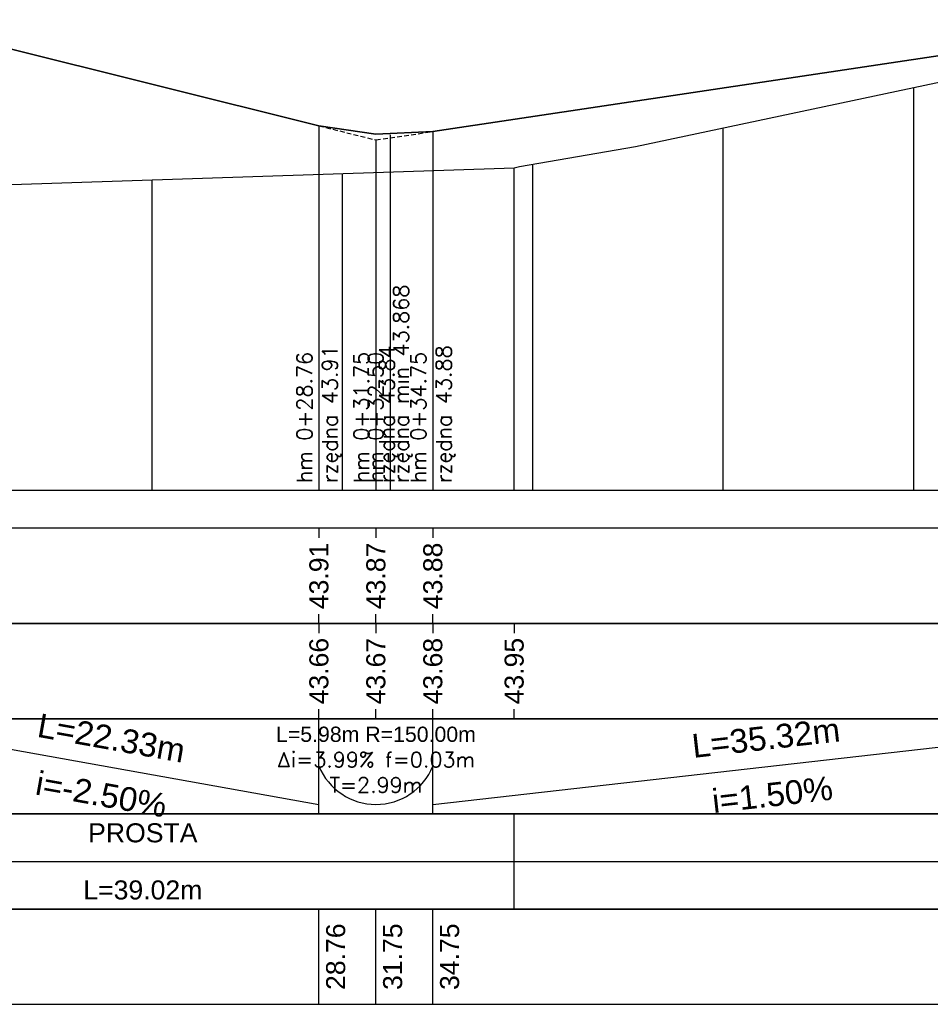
# Model space of a CAD drawing. Header units: metres. Extents: x 0 to 5465380, y 0 to 5925815.
# Tile 139 of 141: x 5465238 to 5465286, y 5925688 to 5925740. Entities that reach past the tile are written whole.
import ezdxf

# ---------------------------------------------------------------- set-up
doc = ezdxf.new("R2010")
doc.units = ezdxf.units.M
doc.linetypes.add('HIDDEN', pattern=[0.375, 0.25, -0.125])
for name, color, linetype in [('AecObjExplode_rys 1_Vport_D5A', 7, 'Continuous'), ('AecObjExplode_rys 3_Vport_DDD', 7, 'Continuous'), ('AecObjExplode_rys 4_Vport_E22', 7, 'Continuous'), ('C-DROGI-PROFILE', 7, 'Continuous'), ('C-DROGI-PROFILE-ETYKIETY', 7, 'Continuous'), ('C-DROGI-PROFILE-WIDOKI', 7, 'Continuous'), ('C-DROGI-PROFILE-WIDOKI-ETYKIETY', 7, 'Continuous')]:
    doc.layers.add(name, color=color, linetype=linetype)
doc.styles.get("Standard").update_dxf_attribs({"font": 'arial.ttf'})

# ---------------------------------------------------------------- blocks, each defined once
blk = doc.blocks.new('AecObjExplode_rys 1_Vport_D5A')
at = {"layer": 'C-DROGI-PROFILE', "color": 190, "linetype": 'Continuous', "lineweight": 35}
for p, q in [((5465231.746, 5925739.869), (5465254.08, 5925734.296)), ((5465260.064, 5925733.997), (5465295.388, 5925739.28))]:
    blk.add_line(p, q, dxfattribs=at)
at = {"layer": 'C-DROGI-PROFILE', "color": 94, "linetype": 'Continuous', "lineweight": -3}
for p, q in [((5465270.702, 5925733.206), (5465287.064, 5925736.679)), ((5465264.609, 5925732.159), (5465270.702, 5925733.206)), ((5465237.398, 5925731.192), (5465264.337, 5925732.091)), ((5465264.337, 5925732.091), (5465264.609, 5925732.159))]:
    blk.add_line(p, q, dxfattribs=at)
at = {"layer": 'C-DROGI-PROFILE', "color": 7, "linetype": 'HIDDEN', "lineweight": -3}
for p, q in [((5465254.08, 5925734.296), (5465257.072, 5925733.55)), ((5465257.072, 5925733.55), (5465260.064, 5925733.997))]:
    blk.add_line(p, q, dxfattribs=at)
at = {"layer": 'C-DROGI-PROFILE', "color": 4, "linetype": 'Continuous', "lineweight": 35}
blk.add_lwpolyline([(5465254.08, 5925734.296), (5465257.072, 5925733.848), (5465260.064, 5925733.997)], dxfattribs=at)
at = {"layer": 'C-DROGI-PROFILE-ETYKIETY', "color": 1, "linetype": 'Continuous', "lineweight": -3}
for p, q in [((5465254.08, 5925734.296), (5465254.08, 5925715.154)), ((5465257.072, 5925733.55), (5465257.072, 5925715.154)), ((5465257.821, 5925733.829), (5465257.821, 5925715.154)), ((5465260.064, 5925733.997), (5465260.064, 5925715.154))]:
    blk.add_line(p, q, dxfattribs=at)
at = {"layer": 'C-DROGI-PROFILE-WIDOKI', "color": 7, "linetype": 'Continuous', "lineweight": -3}
for p, q in [((5465285.318, 5925715.154), (5465285.318, 5925736.308)), ((5465275.318, 5925715.154), (5465275.318, 5925734.186)), ((5465265.318, 5925715.154), (5465265.318, 5925732.281)), ((5465255.318, 5925715.154), (5465255.318, 5925731.79)), ((5465245.318, 5925715.154), (5465245.318, 5925731.456)), ((5465224.818, 5925715.154), (5465378.54, 5925715.154)), ((5465254.08, 5925713.154), (5465254.08, 5925712.654)), ((5465257.072, 5925713.154), (5465257.072, 5925712.654)), ((5465260.064, 5925713.154), (5465260.064, 5925712.654)), ((5465254.08, 5925708.154), (5465254.08, 5925708.654)), ((5465257.072, 5925708.154), (5465257.072, 5925708.654)), ((5465260.064, 5925708.154), (5465260.064, 5925708.654)), ((5465254.08, 5925698.154), (5465254.08, 5925703.154)), ((5465260.064, 5925698.154), (5465260.064, 5925703.154)), ((5465264.337, 5925693.154), (5465264.337, 5925698.154))]:
    blk.add_line(p, q, dxfattribs=at)
at = {"layer": 'C-DROGI-PROFILE-WIDOKI', "color": 8, "linetype": 'Continuous', "lineweight": -3}
blk.add_line((5465264.337, 5925715.154), (5465264.337, 5925732.091), dxfattribs=at)
at = {"layer": 'C-DROGI-PROFILE-WIDOKI', "color": 1, "linetype": 'Continuous', "lineweight": -3}
for p, q in [((5465254.08, 5925708.154), (5465254.08, 5925707.654)), ((5465257.072, 5925708.154), (5465257.072, 5925707.654)), ((5465260.064, 5925708.154), (5465260.064, 5925707.654)), ((5465254.08, 5925703.154), (5465254.08, 5925703.654)), ((5465257.072, 5925703.154), (5465257.072, 5925703.654)), ((5465260.064, 5925703.154), (5465260.064, 5925703.654)), ((5465254.08, 5925688.154), (5465254.08, 5925693.154)), ((5465257.072, 5925688.154), (5465257.072, 5925693.154)), ((5465260.064, 5925688.154), (5465260.064, 5925693.154))]:
    blk.add_line(p, q, dxfattribs=at)
at = {"layer": 'C-DROGI-PROFILE-WIDOKI', "color": 150, "linetype": 'Continuous', "lineweight": -3}
for p, q in [((5465264.337, 5925708.154), (5465264.337, 5925707.654)), ((5465264.337, 5925703.154), (5465264.337, 5925703.654))]:
    blk.add_line(p, q, dxfattribs=at)
at = {"layer": 'C-DROGI-PROFILE-WIDOKI', "color": 4, "linetype": 'Continuous', "lineweight": -3}
for p, q in [((5465231.746, 5925702.654), (5465254.08, 5925698.654)), ((5465260.064, 5925698.654), (5465295.388, 5925702.654)), ((5465225.318, 5925695.654), (5465378.54, 5925695.654))]:
    blk.add_line(p, q, dxfattribs=at)
blk.add_arc((5465257.072, 5925701.892), 3.238, 202.4818, 337.5182, dxfattribs=at)
at = {"layer": 'C-DROGI-PROFILE-WIDOKI', "color": 7, "linetype": 'Continuous', "lineweight": -3}
for points in [[(5465225.318, 5925708.154), (5465378.54, 5925708.154), (5465378.54, 5925713.154), (5465225.318, 5925713.154)], [(5465225.318, 5925703.154), (5465378.54, 5925703.154), (5465378.54, 5925708.154), (5465225.318, 5925708.154)], [(5465225.318, 5925698.154), (5465378.54, 5925698.154), (5465378.54, 5925703.154), (5465225.318, 5925703.154)], [(5465225.318, 5925693.154), (5465378.54, 5925693.154), (5465378.54, 5925698.154), (5465225.318, 5925698.154)], [(5465225.318, 5925688.154), (5465378.54, 5925688.154), (5465378.54, 5925693.154), (5465225.318, 5925693.154)]]:
    blk.add_3dface(points, dxfattribs=at)
at = {"layer": 'C-DROGI-PROFILE-ETYKIETY', "color": 2, "linetype": 'Continuous', "lineweight": -3, "char_height": 0.8, "attachment_point": 4}
for s, insert, rotation in [('{\\Fsimplex.shx|c0;hm \\Fsimplex.shx|c238;0+32.50\\Fsimplex.shx|c0;\\Przędna m\\Fsimplex.shx|c238;in\\Fsimplex.shx|c0; \\Fsimplex.shx|c238;43.868}', (5465257.821, 5925715.529), 90), ('{\\Fsimplex.shx|c0;hm 0+28.76\\Przędna 43.91}', (5465254.08, 5925715.529), 90), ('{\\Fsimplex.shx|c0;hm 0+31.75\\Fsimplex.shx|c0;\\Przędna 43.84}', (5465257.072, 5925715.529), 90.0009), ('{\\Fsimplex.shx|c0;hm 0+34.75\\Fsimplex.shx|c0;\\Przędna 43.88}', (5465260.064, 5925715.529), 90)]:
    blk.add_mtext(s, dxfattribs=dict(at, insert=insert, rotation=rotation))
at = {"layer": 'C-DROGI-PROFILE-ETYKIETY', "color": 1, "linetype": 'Continuous', "lineweight": -3, "insert": (5465257.072, 5925701.004), "char_height": 0.8, "attachment_point": 5, "rotation": 0.0009}
blk.add_mtext('L=5.98m R=150.00m\\P{\\Fsimplex.shx|c238;Δ\\Fsimplex.shx|c0;i=3.99% \\Fsimplex.shx|c0;f=0.03m\\PT=2.99m}', dxfattribs=at)
at = {"layer": 'C-DROGI-PROFILE-WIDOKI-ETYKIETY', "color": 7, "linetype": 'Continuous', "lineweight": -3}
for s, insert, char_height, attachment_point, rotation in [('43.91', (5465254.08, 5925710.654), 1, 5, 90), ('43.87', (5465257.072, 5925710.654), 1, 5, 90), ('43.88', (5465260.064, 5925710.654), 1, 5, 90), ('43.66', (5465254.08, 5925705.654), 1, 5, 90), ('43.67', (5465257.072, 5925705.654), 1, 5, 90), ('43.68', (5465260.064, 5925705.654), 1, 5, 90), ('43.95', (5465264.337, 5925705.654), 1, 5, 90), ('L=22.33m', (5465243.177, 5925702.131), 1.25, 5, 349.8461), ('L=35.32m', (5465277.557, 5925702.145), 1.25, 5, 6.4606), ('i=-2.50%', (5465242.648, 5925699.178), 1.25, 5, 349.8461), ('i=1.50%', (5465277.895, 5925699.164), 1.25, 5, 6.4606), ('28.76', (5465254.455, 5925690.654), 1, 2, 90), ('31.75', (5465257.447, 5925690.654), 1, 2, 90), ('34.75', (5465260.439, 5925690.654), 1, 2, 90)]:
    blk.add_mtext(s, dxfattribs=dict(at, insert=insert, char_height=char_height, attachment_point=attachment_point, rotation=rotation))
at = {"layer": 'C-DROGI-PROFILE-WIDOKI-ETYKIETY', "color": 7, "linetype": 'Continuous', "lineweight": -3, "char_height": 1, "attachment_point": 5}
for s, insert in [('PROSTA', (5465244.827, 5925697.154)), ('L=39.02m', (5465244.827, 5925694.154))]:
    blk.add_mtext(s, dxfattribs=dict(at, insert=insert))
blk = doc.blocks.new('AecObjExplode_rys 4_Vport_E22')
at = {"layer": 'C-DROGI-PROFILE', "color": 190, "linetype": 'Continuous', "lineweight": 35}
for p, q in [((5465231.746, 5925739.869), (5465254.08, 5925734.296)), ((5465260.064, 5925733.997), (5465295.388, 5925739.28))]:
    blk.add_line(p, q, dxfattribs=at)
at = {"layer": 'C-DROGI-PROFILE', "color": 94, "linetype": 'Continuous', "lineweight": -3}
for p, q in [((5465270.702, 5925733.206), (5465287.064, 5925736.679)), ((5465264.609, 5925732.159), (5465270.702, 5925733.206)), ((5465237.398, 5925731.192), (5465264.337, 5925732.091)), ((5465264.337, 5925732.091), (5465264.609, 5925732.159))]:
    blk.add_line(p, q, dxfattribs=at)
at = {"layer": 'C-DROGI-PROFILE', "color": 7, "linetype": 'HIDDEN', "lineweight": -3}
for p, q in [((5465254.08, 5925734.296), (5465257.072, 5925733.55)), ((5465257.072, 5925733.55), (5465260.064, 5925733.997))]:
    blk.add_line(p, q, dxfattribs=at)
at = {"layer": 'C-DROGI-PROFILE', "color": 4, "linetype": 'Continuous', "lineweight": 35}
blk.add_lwpolyline([(5465254.08, 5925734.296), (5465257.072, 5925733.848), (5465260.064, 5925733.997)], dxfattribs=at)
at = {"layer": 'C-DROGI-PROFILE-ETYKIETY', "color": 1, "linetype": 'Continuous', "lineweight": -3}
for p, q in [((5465254.08, 5925734.296), (5465254.08, 5925715.154)), ((5465257.072, 5925733.55), (5465257.072, 5925715.154)), ((5465257.821, 5925733.829), (5465257.821, 5925715.154)), ((5465260.064, 5925733.997), (5465260.064, 5925715.154))]:
    blk.add_line(p, q, dxfattribs=at)
at = {"layer": 'C-DROGI-PROFILE-WIDOKI', "color": 7, "linetype": 'Continuous', "lineweight": -3}
for p, q in [((5465285.318, 5925715.154), (5465285.318, 5925736.308)), ((5465275.318, 5925715.154), (5465275.318, 5925734.186)), ((5465265.318, 5925715.154), (5465265.318, 5925732.281)), ((5465255.318, 5925715.154), (5465255.318, 5925731.79)), ((5465245.318, 5925715.154), (5465245.318, 5925731.456)), ((5465224.818, 5925715.154), (5465378.54, 5925715.154)), ((5465254.08, 5925713.154), (5465254.08, 5925712.654)), ((5465257.072, 5925713.154), (5465257.072, 5925712.654)), ((5465260.064, 5925713.154), (5465260.064, 5925712.654)), ((5465254.08, 5925708.154), (5465254.08, 5925708.654)), ((5465257.072, 5925708.154), (5465257.072, 5925708.654)), ((5465260.064, 5925708.154), (5465260.064, 5925708.654)), ((5465254.08, 5925698.154), (5465254.08, 5925703.154)), ((5465260.064, 5925698.154), (5465260.064, 5925703.154)), ((5465264.337, 5925693.154), (5465264.337, 5925698.154))]:
    blk.add_line(p, q, dxfattribs=at)
at = {"layer": 'C-DROGI-PROFILE-WIDOKI', "color": 8, "linetype": 'Continuous', "lineweight": -3}
blk.add_line((5465264.337, 5925715.154), (5465264.337, 5925732.091), dxfattribs=at)
at = {"layer": 'C-DROGI-PROFILE-WIDOKI', "color": 1, "linetype": 'Continuous', "lineweight": -3}
for p, q in [((5465254.08, 5925708.154), (5465254.08, 5925707.654)), ((5465257.072, 5925708.154), (5465257.072, 5925707.654)), ((5465260.064, 5925708.154), (5465260.064, 5925707.654)), ((5465254.08, 5925703.154), (5465254.08, 5925703.654)), ((5465257.072, 5925703.154), (5465257.072, 5925703.654)), ((5465260.064, 5925703.154), (5465260.064, 5925703.654)), ((5465254.08, 5925688.154), (5465254.08, 5925693.154)), ((5465257.072, 5925688.154), (5465257.072, 5925693.154)), ((5465260.064, 5925688.154), (5465260.064, 5925693.154))]:
    blk.add_line(p, q, dxfattribs=at)
at = {"layer": 'C-DROGI-PROFILE-WIDOKI', "color": 150, "linetype": 'Continuous', "lineweight": -3}
for p, q in [((5465264.337, 5925708.154), (5465264.337, 5925707.654)), ((5465264.337, 5925703.154), (5465264.337, 5925703.654))]:
    blk.add_line(p, q, dxfattribs=at)
at = {"layer": 'C-DROGI-PROFILE-WIDOKI', "color": 4, "linetype": 'Continuous', "lineweight": -3}
for p, q in [((5465231.746, 5925702.654), (5465254.08, 5925698.654)), ((5465260.064, 5925698.654), (5465295.388, 5925702.654)), ((5465225.318, 5925695.654), (5465378.54, 5925695.654))]:
    blk.add_line(p, q, dxfattribs=at)
blk.add_arc((5465257.072, 5925701.892), 3.238, 202.4818, 337.5182, dxfattribs=at)
at = {"layer": 'C-DROGI-PROFILE-WIDOKI', "color": 7, "linetype": 'Continuous', "lineweight": -3}
for points in [[(5465225.318, 5925708.154), (5465378.54, 5925708.154), (5465378.54, 5925713.154), (5465225.318, 5925713.154)], [(5465225.318, 5925703.154), (5465378.54, 5925703.154), (5465378.54, 5925708.154), (5465225.318, 5925708.154)], [(5465225.318, 5925698.154), (5465378.54, 5925698.154), (5465378.54, 5925703.154), (5465225.318, 5925703.154)], [(5465225.318, 5925693.154), (5465378.54, 5925693.154), (5465378.54, 5925698.154), (5465225.318, 5925698.154)], [(5465225.318, 5925688.154), (5465378.54, 5925688.154), (5465378.54, 5925693.154), (5465225.318, 5925693.154)]]:
    blk.add_3dface(points, dxfattribs=at)
at = {"layer": 'C-DROGI-PROFILE-ETYKIETY', "color": 2, "linetype": 'Continuous', "lineweight": -3, "char_height": 0.8, "attachment_point": 4}
for s, insert, rotation in [('{\\Fsimplex.shx|c0;hm \\Fsimplex.shx|c238;0+32.50\\Fsimplex.shx|c0;\\Przędna m\\Fsimplex.shx|c238;in\\Fsimplex.shx|c0; \\Fsimplex.shx|c238;43.868}', (5465257.821, 5925715.529), 90), ('{\\Fsimplex.shx|c0;hm 0+28.76\\Przędna 43.91}', (5465254.08, 5925715.529), 90), ('{\\Fsimplex.shx|c0;hm 0+31.75\\Fsimplex.shx|c0;\\Przędna 43.84}', (5465257.072, 5925715.529), 90.0009), ('{\\Fsimplex.shx|c0;hm 0+34.75\\Fsimplex.shx|c0;\\Przędna 43.88}', (5465260.064, 5925715.529), 90)]:
    blk.add_mtext(s, dxfattribs=dict(at, insert=insert, rotation=rotation))
at = {"layer": 'C-DROGI-PROFILE-ETYKIETY', "color": 1, "linetype": 'Continuous', "lineweight": -3, "insert": (5465257.072, 5925701.004), "char_height": 0.8, "attachment_point": 5, "rotation": 0.0009}
blk.add_mtext('L=5.98m R=150.00m\\P{\\Fsimplex.shx|c238;Δ\\Fsimplex.shx|c0;i=3.99% \\Fsimplex.shx|c0;f=0.03m\\PT=2.99m}', dxfattribs=at)
at = {"layer": 'C-DROGI-PROFILE-WIDOKI-ETYKIETY', "color": 7, "linetype": 'Continuous', "lineweight": -3}
for s, insert, char_height, attachment_point, rotation in [('43.91', (5465254.08, 5925710.654), 1, 5, 90), ('43.87', (5465257.072, 5925710.654), 1, 5, 90), ('43.88', (5465260.064, 5925710.654), 1, 5, 90), ('43.66', (5465254.08, 5925705.654), 1, 5, 90), ('43.67', (5465257.072, 5925705.654), 1, 5, 90), ('43.68', (5465260.064, 5925705.654), 1, 5, 90), ('43.95', (5465264.337, 5925705.654), 1, 5, 90), ('L=22.33m', (5465243.177, 5925702.131), 1.25, 5, 349.8461), ('L=35.32m', (5465277.557, 5925702.145), 1.25, 5, 6.4606), ('i=-2.50%', (5465242.648, 5925699.178), 1.25, 5, 349.8461), ('i=1.50%', (5465277.895, 5925699.164), 1.25, 5, 6.4606), ('28.76', (5465254.455, 5925690.654), 1, 2, 90), ('31.75', (5465257.447, 5925690.654), 1, 2, 90), ('34.75', (5465260.439, 5925690.654), 1, 2, 90)]:
    blk.add_mtext(s, dxfattribs=dict(at, insert=insert, char_height=char_height, attachment_point=attachment_point, rotation=rotation))
at = {"layer": 'C-DROGI-PROFILE-WIDOKI-ETYKIETY', "color": 7, "linetype": 'Continuous', "lineweight": -3, "char_height": 1, "attachment_point": 5}
for s, insert in [('PROSTA', (5465244.827, 5925697.154)), ('L=39.02m', (5465244.827, 5925694.154))]:
    blk.add_mtext(s, dxfattribs=dict(at, insert=insert))
blk = doc.blocks.new('AecObjExplode_rys 3_Vport_DDD')
at = {"layer": 'C-DROGI-PROFILE', "color": 190, "linetype": 'Continuous', "lineweight": 35}
for p, q in [((5465231.746, 5925739.869), (5465254.08, 5925734.296)), ((5465260.064, 5925733.997), (5465295.388, 5925739.28))]:
    blk.add_line(p, q, dxfattribs=at)
at = {"layer": 'C-DROGI-PROFILE', "color": 94, "linetype": 'Continuous', "lineweight": -3}
for p, q in [((5465270.702, 5925733.206), (5465287.064, 5925736.679)), ((5465264.609, 5925732.159), (5465270.702, 5925733.206)), ((5465237.398, 5925731.192), (5465264.337, 5925732.091)), ((5465264.337, 5925732.091), (5465264.609, 5925732.159))]:
    blk.add_line(p, q, dxfattribs=at)
at = {"layer": 'C-DROGI-PROFILE', "color": 7, "linetype": 'HIDDEN', "lineweight": -3}
for p, q in [((5465254.08, 5925734.296), (5465257.072, 5925733.55)), ((5465257.072, 5925733.55), (5465260.064, 5925733.997))]:
    blk.add_line(p, q, dxfattribs=at)
at = {"layer": 'C-DROGI-PROFILE', "color": 4, "linetype": 'Continuous', "lineweight": 35}
blk.add_lwpolyline([(5465254.08, 5925734.296), (5465257.072, 5925733.848), (5465260.064, 5925733.997)], dxfattribs=at)
at = {"layer": 'C-DROGI-PROFILE-ETYKIETY', "color": 1, "linetype": 'Continuous', "lineweight": -3}
for p, q in [((5465254.08, 5925734.296), (5465254.08, 5925715.154)), ((5465257.072, 5925733.55), (5465257.072, 5925715.154)), ((5465257.821, 5925733.829), (5465257.821, 5925715.154)), ((5465260.064, 5925733.997), (5465260.064, 5925715.154))]:
    blk.add_line(p, q, dxfattribs=at)
at = {"layer": 'C-DROGI-PROFILE-WIDOKI', "color": 7, "linetype": 'Continuous', "lineweight": -3}
for p, q in [((5465285.318, 5925715.154), (5465285.318, 5925736.308)), ((5465275.318, 5925715.154), (5465275.318, 5925734.186)), ((5465265.318, 5925715.154), (5465265.318, 5925732.281)), ((5465255.318, 5925715.154), (5465255.318, 5925731.79)), ((5465245.318, 5925715.154), (5465245.318, 5925731.456)), ((5465224.818, 5925715.154), (5465378.54, 5925715.154)), ((5465254.08, 5925713.154), (5465254.08, 5925712.654)), ((5465257.072, 5925713.154), (5465257.072, 5925712.654)), ((5465260.064, 5925713.154), (5465260.064, 5925712.654)), ((5465254.08, 5925708.154), (5465254.08, 5925708.654)), ((5465257.072, 5925708.154), (5465257.072, 5925708.654)), ((5465260.064, 5925708.154), (5465260.064, 5925708.654)), ((5465254.08, 5925698.154), (5465254.08, 5925703.154)), ((5465260.064, 5925698.154), (5465260.064, 5925703.154)), ((5465264.337, 5925693.154), (5465264.337, 5925698.154))]:
    blk.add_line(p, q, dxfattribs=at)
at = {"layer": 'C-DROGI-PROFILE-WIDOKI', "color": 8, "linetype": 'Continuous', "lineweight": -3}
blk.add_line((5465264.337, 5925715.154), (5465264.337, 5925732.091), dxfattribs=at)
at = {"layer": 'C-DROGI-PROFILE-WIDOKI', "color": 1, "linetype": 'Continuous', "lineweight": -3}
for p, q in [((5465254.08, 5925708.154), (5465254.08, 5925707.654)), ((5465257.072, 5925708.154), (5465257.072, 5925707.654)), ((5465260.064, 5925708.154), (5465260.064, 5925707.654)), ((5465254.08, 5925703.154), (5465254.08, 5925703.654)), ((5465257.072, 5925703.154), (5465257.072, 5925703.654)), ((5465260.064, 5925703.154), (5465260.064, 5925703.654)), ((5465254.08, 5925688.154), (5465254.08, 5925693.154)), ((5465257.072, 5925688.154), (5465257.072, 5925693.154)), ((5465260.064, 5925688.154), (5465260.064, 5925693.154))]:
    blk.add_line(p, q, dxfattribs=at)
at = {"layer": 'C-DROGI-PROFILE-WIDOKI', "color": 150, "linetype": 'Continuous', "lineweight": -3}
for p, q in [((5465264.337, 5925708.154), (5465264.337, 5925707.654)), ((5465264.337, 5925703.154), (5465264.337, 5925703.654))]:
    blk.add_line(p, q, dxfattribs=at)
at = {"layer": 'C-DROGI-PROFILE-WIDOKI', "color": 4, "linetype": 'Continuous', "lineweight": -3}
for p, q in [((5465231.746, 5925702.654), (5465254.08, 5925698.654)), ((5465260.064, 5925698.654), (5465295.388, 5925702.654)), ((5465225.318, 5925695.654), (5465378.54, 5925695.654))]:
    blk.add_line(p, q, dxfattribs=at)
blk.add_arc((5465257.072, 5925701.892), 3.238, 202.4818, 337.5182, dxfattribs=at)
at = {"layer": 'C-DROGI-PROFILE-WIDOKI', "color": 7, "linetype": 'Continuous', "lineweight": -3}
for points in [[(5465225.318, 5925708.154), (5465378.54, 5925708.154), (5465378.54, 5925713.154), (5465225.318, 5925713.154)], [(5465225.318, 5925703.154), (5465378.54, 5925703.154), (5465378.54, 5925708.154), (5465225.318, 5925708.154)], [(5465225.318, 5925698.154), (5465378.54, 5925698.154), (5465378.54, 5925703.154), (5465225.318, 5925703.154)], [(5465225.318, 5925693.154), (5465378.54, 5925693.154), (5465378.54, 5925698.154), (5465225.318, 5925698.154)], [(5465225.318, 5925688.154), (5465378.54, 5925688.154), (5465378.54, 5925693.154), (5465225.318, 5925693.154)]]:
    blk.add_3dface(points, dxfattribs=at)
at = {"layer": 'C-DROGI-PROFILE-ETYKIETY', "color": 2, "linetype": 'Continuous', "lineweight": -3, "char_height": 0.8, "attachment_point": 4}
for s, insert, rotation in [('{\\Fsimplex.shx|c0;hm \\Fsimplex.shx|c238;0+32.50\\Fsimplex.shx|c0;\\Przędna m\\Fsimplex.shx|c238;in\\Fsimplex.shx|c0; \\Fsimplex.shx|c238;43.868}', (5465257.821, 5925715.529), 90), ('{\\Fsimplex.shx|c0;hm 0+28.76\\Przędna 43.91}', (5465254.08, 5925715.529), 90), ('{\\Fsimplex.shx|c0;hm 0+31.75\\Fsimplex.shx|c0;\\Przędna 43.84}', (5465257.072, 5925715.529), 90.0009), ('{\\Fsimplex.shx|c0;hm 0+34.75\\Fsimplex.shx|c0;\\Przędna 43.88}', (5465260.064, 5925715.529), 90)]:
    blk.add_mtext(s, dxfattribs=dict(at, insert=insert, rotation=rotation))
at = {"layer": 'C-DROGI-PROFILE-ETYKIETY', "color": 1, "linetype": 'Continuous', "lineweight": -3, "insert": (5465257.072, 5925701.004), "char_height": 0.8, "attachment_point": 5, "rotation": 0.0009}
blk.add_mtext('L=5.98m R=150.00m\\P{\\Fsimplex.shx|c238;Δ\\Fsimplex.shx|c0;i=3.99% \\Fsimplex.shx|c0;f=0.03m\\PT=2.99m}', dxfattribs=at)
at = {"layer": 'C-DROGI-PROFILE-WIDOKI-ETYKIETY', "color": 7, "linetype": 'Continuous', "lineweight": -3}
for s, insert, char_height, attachment_point, rotation in [('43.91', (5465254.08, 5925710.654), 1, 5, 90), ('43.87', (5465257.072, 5925710.654), 1, 5, 90), ('43.88', (5465260.064, 5925710.654), 1, 5, 90), ('43.66', (5465254.08, 5925705.654), 1, 5, 90), ('43.67', (5465257.072, 5925705.654), 1, 5, 90), ('43.68', (5465260.064, 5925705.654), 1, 5, 90), ('43.95', (5465264.337, 5925705.654), 1, 5, 90), ('L=22.33m', (5465243.177, 5925702.131), 1.25, 5, 349.8461), ('L=35.32m', (5465277.557, 5925702.145), 1.25, 5, 6.4606), ('i=-2.50%', (5465242.648, 5925699.178), 1.25, 5, 349.8461), ('i=1.50%', (5465277.895, 5925699.164), 1.25, 5, 6.4606), ('28.76', (5465254.455, 5925690.654), 1, 2, 90), ('31.75', (5465257.447, 5925690.654), 1, 2, 90), ('34.75', (5465260.439, 5925690.654), 1, 2, 90)]:
    blk.add_mtext(s, dxfattribs=dict(at, insert=insert, char_height=char_height, attachment_point=attachment_point, rotation=rotation))
at = {"layer": 'C-DROGI-PROFILE-WIDOKI-ETYKIETY', "color": 7, "linetype": 'Continuous', "lineweight": -3, "char_height": 1, "attachment_point": 5}
for s, insert in [('PROSTA', (5465244.827, 5925697.154)), ('L=39.02m', (5465244.827, 5925694.154))]:
    blk.add_mtext(s, dxfattribs=dict(at, insert=insert))

msp = doc.modelspace()

# ---------------------------------------------------------------- block references
at = {"layer": 'AecObjExplode_rys 1_Vport_D5A'}
msp.add_blockref('AecObjExplode_rys 1_Vport_D5A', (0, 0), dxfattribs=at)
at = {"layer": 'AecObjExplode_rys 3_Vport_DDD'}
msp.add_blockref('AecObjExplode_rys 3_Vport_DDD', (0, 0), dxfattribs=at)
at = {"layer": 'AecObjExplode_rys 4_Vport_E22'}
msp.add_blockref('AecObjExplode_rys 4_Vport_E22', (0, 0), dxfattribs=at)

doc.saveas('drawing.dxf')
